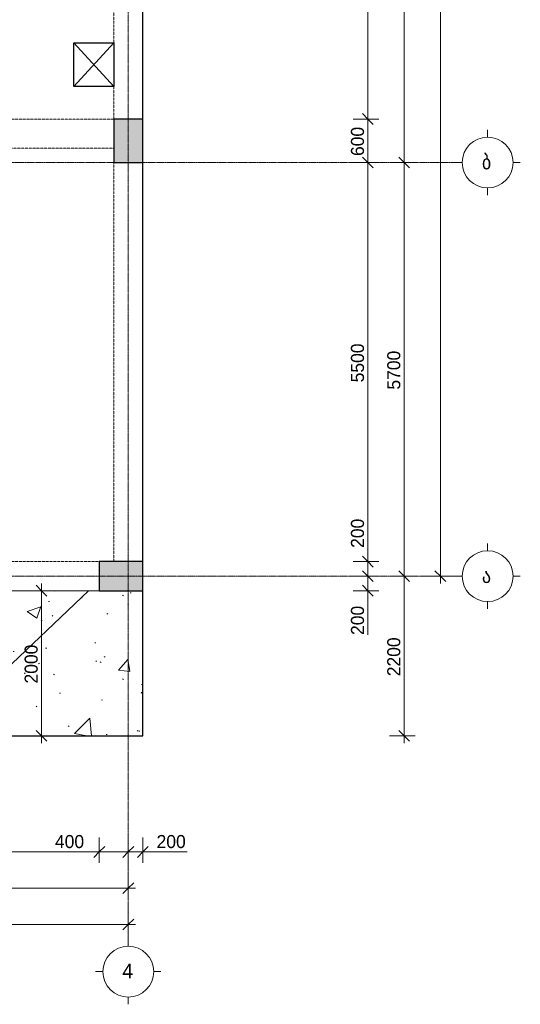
# Model space of a CAD drawing. Header units: millimetres. Extents: x -21500 to 53410, y -5900 to 33113.
# Tile 5 of 8: x -2096 to 4800, y -5900 to 7669. Entities that reach past the tile are written whole.
import ezdxf

# ---------------------------------------------------------------- set-up
doc = ezdxf.new("R2010")
doc.units = ezdxf.units.MM
for name, pattern in [('StructuralPlan-L07$0$Grid Line', [22.225, 12.7, -3.175, 3.175, -3.175]), ('StructuralPlan-L07$0$Hidden', [7.14375, 4.7625, -2.38125]), ('StructuralPlan-L07$0$Hidden 1_5', [2.2, 1.5, -0.7])]:
    doc.linetypes.add(name, pattern=pattern)
for name, color, linetype, lineweight in [('S - HATCH', 252, 'Continuous', 5), ('S - LINE', 7, 'Continuous', 20), ('StructuralPlan-L07$0$A-010-D_DIM', 7, 'Continuous', 5), ('StructuralPlan-L07$0$A-010-D_DIM-100', 7, 'Continuous', 5), ('StructuralPlan-L07$0$A-230-M_FLOOR', 7, 'Continuous', 30), ('StructuralPlan-L07$0$A-230-MH_FLOOR', 7, 'StructuralPlan-L07$0$Hidden', 15), ('StructuralPlan-L07$0$S-280-M_COLUMN', 7, 'Continuous', 30), ('StructuralPlan-L07$0$S-280-M_COLUMN main', 7, 'Continuous', 30), ('StructuralPlan-L07$0$S-280-M_STRUCT_FRAME 4', 7, 'StructuralPlan-L07$0$Hidden 1_5', 5), ('StructuralPlan-L07$0$Z-030-M_GRID', 7, 'Continuous', 5), ('StructuralPlan-L07$0$Z-033_T_GRIDREF', 7, 'Continuous', 5)]:
    doc.layers.add(name, color=color, linetype=linetype, lineweight=lineweight)
doc.styles.add('StructuralPlan-L07$0$Cubicon', font='Cubicon.ttf', dxfattribs={"height": 200})
doc.styles.add('StructuralPlan-L07$0$Cubicon_1', font='Cubicon.ttf', dxfattribs={"height": 200})
doc.styles.add('StructuralPlan-L07$0$Cubicon_2', font='Cubicon.ttf', dxfattribs={"height": 180})
doc.dimstyles.new('StructuralPlan-L07$0$CUB_DIM_1_8', dxfattribs={"dimscale": 304.8, "dimtxt": 181.601257, "dimasz": 0.492126, "dimexe": 0.492126, "dimexo": 0.0625, "dimgap": 0, "dimtad": 1, "dimdec": 0, "dimzin": 0, "dimdsep": 46, "dimtxsty": 'StructuralPlan-L07$0$Cubicon_2', "dimblk1": 'StructuralPlan-L07$0$_Oblique', "dimblk2": 'StructuralPlan-L07$0$_Oblique', "dimsah": 1, "dimcen": 0.09, "dimdle": 0.328084, "dimazin": 0, "dimtfac": 1, "dimtdec": 4, "dimtix": 1, "dimtmove": 0, "dimatfit": 3, "dimfxl": 0.656168, "dimfxlon": 1, "dimtvp": 1, "dimtolj": 1, "dimtzin": 0, "dimarcsym": 2})
doc.dimstyles.new('StructuralPlan-L07$0$CUB_DIM_1_8_1', dxfattribs={"dimscale": 304.8, "dimtxt": 181.601257, "dimasz": 0.492126, "dimexe": 0.492126, "dimexo": 0.0625, "dimgap": 0, "dimtad": 1, "dimdec": 0, "dimzin": 0, "dimdsep": 46, "dimtxsty": 'StructuralPlan-L07$0$Cubicon_2', "dimblk1": 'StructuralPlan-L07$0$_Oblique', "dimblk2": 'StructuralPlan-L07$0$_Oblique', "dimsah": 1, "dimcen": 0.09, "dimdle": 0.328084, "dimazin": 0, "dimtfac": 1, "dimtdec": 4, "dimtix": 1, "dimtmove": 1, "dimatfit": 3, "dimfxl": 0.656168, "dimfxlon": 1, "dimtvp": 1, "dimtolj": 1, "dimtzin": 0, "dimarcsym": 2})

# ---------------------------------------------------------------- blocks, each defined once
blk = doc.blocks.new('StructuralPlan-L07$0$Grid - 00_CUB_ღერძის თავი-752507-L07')
at = {"layer": 'StructuralPlan-L07$0$Z-033_T_GRIDREF'}
for p, q in [((0, 3.5), (0, 4.5)), ((-3.5, 0), (-4.5, 0)), ((3.5, 0), (4.5, 0)), ((0, -3.5), (0, -4.5))]:
    blk.add_line(p, q, dxfattribs=at)
blk.add_circle((0, 0), 3.5, dxfattribs=at)
blk = doc.blocks.new('StructuralPlan-L07$0$DIMBLOCK1-L07')
at = {"layer": 'StructuralPlan-L07$0$A-010-D_DIM-100', "transparency": 16777216}
for p, q in [((-16100, -4800), (-16100, -4600)), ((-600, -4800), (-600, -4600)), ((-16100, -4800), (-16025, -4725)), ((-600, -4800), (-525, -4725)), ((-16200, -4800), (-500, -4800)), ((-16100, -4800), (-16175, -4875)), ((-16100, -4800), (-16100, -4950)), ((-600, -4800), (-675, -4875)), ((-600, -4800), (-600, -4950))]:
    blk.add_line(p, q, dxfattribs=at)
at = {"layer": 'StructuralPlan-L07$0$A-010-D_DIM-100', "color": 0, "transparency": 16777216, "insert": (-8699, -4567), "char_height": 180, "width": 838.16, "attachment_point": 1, "line_spacing_factor": 0.931288, "style": 'StructuralPlan-L07$0$Cubicon_2'}
blk.add_mtext('15500', dxfattribs=at)
blk = doc.blocks.new('StructuralPlan-L07$0$_Oblique')
at = {"color": 0, "linetype": 'ByBlock', "lineweight": -2}
blk.add_line((-0.5, -0.5), (0.5, 0.5), dxfattribs=at)
blk = doc.blocks.new('StructuralPlan-L07$0$DIMBLOCK4-L07')
at = {"layer": 'StructuralPlan-L07$0$A-010-D_DIM-100', "transparency": 16777216}
for p, q in [((-6650, -4300), (-6650, -4100)), ((-600, -4300), (-600, -4100)), ((-6650, -4300), (-6725, -4375)), ((-6650, -4300), (-6575, -4225)), ((-6650, -4300), (-500, -4300)), ((-6650, -4300), (-6650, -4450)), ((-600, -4300), (-675, -4375)), ((-600, -4300), (-525, -4225)), ((-600, -4300), (-600, -4450))]:
    blk.add_line(p, q, dxfattribs=at)
at = {"layer": 'StructuralPlan-L07$0$A-010-D_DIM-100', "color": 0, "transparency": 16777216, "insert": (-3904, -4067), "char_height": 180, "width": 670.53, "attachment_point": 1, "line_spacing_factor": 0.931288, "style": 'StructuralPlan-L07$0$Cubicon_2'}
blk.add_mtext('6050', dxfattribs=at)
blk = doc.blocks.new('StructuralPlan-L07$0$DIMBLOCK13-L07')
at = {"layer": 'StructuralPlan-L07$0$A-010-D_DIM-100', "transparency": 16777216}
for p, q in [((-6250, -3800), (-6250, -3600)), ((-1000, -3800), (-1000, -3600)), ((-6250, -3800), (-6175, -3725)), ((-1000, -3800), (-925, -3725)), ((-6250, -3800), (-6325, -3875)), ((-6250, -3800), (-1000, -3800)), ((-6250, -3800), (-6250, -3950)), ((-1000, -3800), (-1075, -3875)), ((-1000, -3800), (-1000, -3950))]:
    blk.add_line(p, q, dxfattribs=at)
at = {"layer": 'StructuralPlan-L07$0$A-010-D_DIM-100', "color": 0, "transparency": 16777216, "insert": (-3904, -3567), "char_height": 180, "width": 670.53, "attachment_point": 1, "line_spacing_factor": 0.931288, "style": 'StructuralPlan-L07$0$Cubicon_2'}
blk.add_mtext('5250', dxfattribs=at)
blk = doc.blocks.new('StructuralPlan-L07$0$DIMBLOCK14-L07')
at = {"layer": 'StructuralPlan-L07$0$A-010-D_DIM-100', "transparency": 16777216}
for p, q in [((-1000, -3800), (-1000, -3600)), ((-600, -3800), (-600, -3600)), ((-1000, -3800), (-925, -3725)), ((-600, -3800), (-525, -3725)), ((-1610, -3800), (-1090, -3800)), ((-1090, -3800), (-800, -3800)), ((-1000, -3800), (-1075, -3875)), ((-1000, -3800), (-600, -3800)), ((-1000, -3800), (-1000, -3950)), ((-600, -3800), (-675, -3875)), ((-600, -3800), (-600, -3950))]:
    blk.add_line(p, q, dxfattribs=at)
at = {"layer": 'StructuralPlan-L07$0$A-010-D_DIM-100', "color": 0, "transparency": 16777216, "insert": (-1610, -3567), "char_height": 180, "width": 502.9, "attachment_point": 1, "line_spacing_factor": 0.931288, "style": 'StructuralPlan-L07$0$Cubicon_2'}
blk.add_mtext('400', dxfattribs=at)
blk = doc.blocks.new('StructuralPlan-L07$0$DIMBLOCK15-L07')
at = {"layer": 'StructuralPlan-L07$0$A-010-D_DIM-100', "transparency": 16777216}
for p, q in [((-600, -3800), (-600, -3600)), ((-400, -3800), (-400, -3600)), ((-600, -3800), (-525, -3725)), ((-400, -3800), (-325, -3725)), ((-600, -3800), (-675, -3875)), ((-600, -3800), (-300, -3800)), ((-600, -3800), (-600, -3950)), ((-310, -3800), (-500, -3800)), ((-400, -3800), (-475, -3875)), ((-400, -3800), (-400, -3950)), ((210, -3800), (-310, -3800))]:
    blk.add_line(p, q, dxfattribs=at)
at = {"layer": 'StructuralPlan-L07$0$A-010-D_DIM-100', "color": 0, "transparency": 16777216, "insert": (-210, -3567), "char_height": 180, "width": 502.9, "attachment_point": 1, "line_spacing_factor": 0.931288, "style": 'StructuralPlan-L07$0$Cubicon_2'}
blk.add_mtext('200', dxfattribs=at)
blk = doc.blocks.new('StructuralPlan-L07$0$DIMBLOCK45-L07')
at = {"layer": 'StructuralPlan-L07$0$A-010-D_DIM-100', "transparency": 16777216}
for p, q in [((3700, 17400), (3500, 17400)), ((3700, 17400), (3625, 17475)), ((3700, -100), (3700, 17500)), ((3700, 17400), (3775, 17325)), ((3700, 17400), (3850, 17400)), ((3700, 0), (3625, 75)), ((3700, 0), (3500, 0)), ((3700, 0), (3775, -75)), ((3700, 0), (3850, 0))]:
    blk.add_line(p, q, dxfattribs=at)
at = {"layer": 'StructuralPlan-L07$0$A-010-D_DIM-100', "color": 0, "transparency": 16777216, "insert": (3467, 8351), "char_height": 180, "width": 838.16, "attachment_point": 1, "rotation": 90, "line_spacing_factor": 0.931288, "style": 'StructuralPlan-L07$0$Cubicon_2'}
blk.add_mtext('17400', dxfattribs=at)
blk = doc.blocks.new('StructuralPlan-L07$0$DIMBLOCK46-L07')
at = {"layer": 'StructuralPlan-L07$0$A-010-D_DIM-100', "transparency": 16777216}
for p, q in [((3200, 5700), (3000, 5700)), ((3200, 5700), (3125, 5775)), ((3200, -100), (3200, 5700)), ((3200, 5700), (3275, 5625)), ((3200, 5700), (3350, 5700)), ((3200, 0), (3125, 75)), ((3200, 0), (3000, 0)), ((3200, 0), (3275, -75)), ((3200, 0), (3350, 0))]:
    blk.add_line(p, q, dxfattribs=at)
at = {"layer": 'StructuralPlan-L07$0$A-010-D_DIM-100', "color": 0, "transparency": 16777216, "insert": (2967, 2571), "char_height": 180, "width": 670.53, "attachment_point": 1, "rotation": 90, "line_spacing_factor": 0.931288, "style": 'StructuralPlan-L07$0$Cubicon_2'}
blk.add_mtext('5700', dxfattribs=at)
blk = doc.blocks.new('StructuralPlan-L07$0$DIMBLOCK47-L07')
at = {"layer": 'StructuralPlan-L07$0$A-010-D_DIM-100', "transparency": 16777216}
for p, q in [((3200, 11700), (3000, 11700)), ((3200, 11700), (3125, 11775)), ((3200, 5700), (3200, 11700)), ((3200, 11700), (3275, 11625)), ((3200, 11700), (3350, 11700)), ((3200, 5700), (3000, 5700)), ((3200, 5700), (3125, 5775)), ((3200, 5700), (3275, 5625)), ((3200, 5700), (3350, 5700))]:
    blk.add_line(p, q, dxfattribs=at)
at = {"layer": 'StructuralPlan-L07$0$A-010-D_DIM-100', "color": 0, "transparency": 16777216, "insert": (2967, 8421), "char_height": 180, "width": 670.53, "attachment_point": 1, "rotation": 90, "line_spacing_factor": 0.931288, "style": 'StructuralPlan-L07$0$Cubicon_2'}
blk.add_mtext('6000', dxfattribs=at)
blk = doc.blocks.new('StructuralPlan-L07$0$DIMBLOCK49-L07')
at = {"layer": 'StructuralPlan-L07$0$A-010-D_DIM-100', "transparency": 16777216}
for p, q in [((2700, 0), (2625, 75)), ((2700, 0), (2500, 0)), ((2700, -200), (2625, -125)), ((2700, -300), (2700, 0)), ((2700, 0), (2775, -75)), ((2700, 0), (2850, 0)), ((2700, -290), (2700, -100)), ((2700, -200), (2500, -200)), ((2700, -200), (2775, -275)), ((2700, -200), (2850, -200)), ((2700, -810), (2700, -290))]:
    blk.add_line(p, q, dxfattribs=at)
at = {"layer": 'StructuralPlan-L07$0$A-010-D_DIM-100', "color": 0, "transparency": 16777216, "insert": (2467, -810), "char_height": 180, "width": 502.9, "attachment_point": 1, "rotation": 90, "line_spacing_factor": 0.931288, "style": 'StructuralPlan-L07$0$Cubicon_2'}
blk.add_mtext('200', dxfattribs=at)
blk = doc.blocks.new('StructuralPlan-L07$0$DIMBLOCK50-L07')
at = {"layer": 'StructuralPlan-L07$0$A-010-D_DIM-100', "transparency": 16777216}
for p, q in [((2700, 810), (2700, 290)), ((2700, 200), (2625, 275)), ((2700, 290), (2700, 100)), ((2700, 200), (2500, 200)), ((2700, 0), (2700, 200)), ((2700, 200), (2775, 125)), ((2700, 200), (2850, 200)), ((2700, 0), (2625, 75)), ((2700, 0), (2500, 0)), ((2700, 0), (2775, -75)), ((2700, 0), (2850, 0))]:
    blk.add_line(p, q, dxfattribs=at)
at = {"layer": 'StructuralPlan-L07$0$A-010-D_DIM-100', "color": 0, "transparency": 16777216, "insert": (2467, 390), "char_height": 180, "width": 502.9, "attachment_point": 1, "rotation": 90, "line_spacing_factor": 0.931288, "style": 'StructuralPlan-L07$0$Cubicon_2'}
blk.add_mtext('200', dxfattribs=at)
blk = doc.blocks.new('StructuralPlan-L07$0$DIMBLOCK51-L07')
at = {"layer": 'StructuralPlan-L07$0$A-010-D_DIM-100', "transparency": 16777216}
for p, q in [((2700, 5700), (2500, 5700)), ((2700, 5700), (2625, 5775)), ((2700, 200), (2700, 5700)), ((2700, 5700), (2775, 5625)), ((2700, 5700), (2850, 5700)), ((2700, 200), (2625, 275)), ((2700, 200), (2500, 200)), ((2700, 200), (2775, 125)), ((2700, 200), (2850, 200))]:
    blk.add_line(p, q, dxfattribs=at)
at = {"layer": 'StructuralPlan-L07$0$A-010-D_DIM-100', "color": 0, "transparency": 16777216, "insert": (2467, 2671), "char_height": 180, "width": 670.53, "attachment_point": 1, "rotation": 90, "line_spacing_factor": 0.931288, "style": 'StructuralPlan-L07$0$Cubicon_2'}
blk.add_mtext('5500', dxfattribs=at)
blk = doc.blocks.new('StructuralPlan-L07$0$DIMBLOCK52-L07')
at = {"layer": 'StructuralPlan-L07$0$A-010-D_DIM-100', "transparency": 16777216}
for p, q in [((2700, 6300), (2500, 6300)), ((2700, 6300), (2625, 6375)), ((2700, 5700), (2700, 6300)), ((2700, 6300), (2775, 6225)), ((2700, 6300), (2850, 6300)), ((2700, 5700), (2500, 5700)), ((2700, 5700), (2625, 5775)), ((2700, 5700), (2775, 5625)), ((2700, 5700), (2850, 5700))]:
    blk.add_line(p, q, dxfattribs=at)
at = {"layer": 'StructuralPlan-L07$0$A-010-D_DIM-100', "color": 0, "transparency": 16777216, "insert": (2467, 5790), "char_height": 180, "width": 502.9, "attachment_point": 1, "rotation": 90, "line_spacing_factor": 0.931288, "style": 'StructuralPlan-L07$0$Cubicon_2'}
blk.add_mtext('600', dxfattribs=at)
blk = doc.blocks.new('StructuralPlan-L07$0$DIMBLOCK53-L07')
at = {"layer": 'StructuralPlan-L07$0$A-010-D_DIM-100', "transparency": 16777216}
for p, q in [((2700, 11300), (2500, 11300)), ((2700, 11300), (2625, 11375)), ((2700, 6300), (2700, 11300)), ((2700, 11300), (2775, 11225)), ((2700, 11300), (2850, 11300)), ((2700, 6300), (2500, 6300)), ((2700, 6300), (2625, 6375)), ((2700, 6300), (2775, 6225)), ((2700, 6300), (2850, 6300))]:
    blk.add_line(p, q, dxfattribs=at)
at = {"layer": 'StructuralPlan-L07$0$A-010-D_DIM-100', "color": 0, "transparency": 16777216, "insert": (2467, 8521), "char_height": 180, "width": 670.53, "attachment_point": 1, "rotation": 90, "line_spacing_factor": 0.931288, "style": 'StructuralPlan-L07$0$Cubicon_2'}
blk.add_mtext('5000', dxfattribs=at)
blk = doc.blocks.new('StructuralPlan-L07$0$DIMBLOCK87-L07')
at = {"layer": 'StructuralPlan-L07$0$A-010-D_DIM-100', "transparency": 16777216}
for p, q in [((3200, 0), (3125, 75)), ((3200, -2300), (3200, 100)), ((3200, 0), (3000, 0)), ((3200, 0), (3275, -75)), ((3200, 0), (3350, 0)), ((3200, -2200), (3125, -2125)), ((3200, -2200), (3000, -2200)), ((3200, -2200), (3275, -2275)), ((3200, -2200), (3350, -2200))]:
    blk.add_line(p, q, dxfattribs=at)
at = {"layer": 'StructuralPlan-L07$0$A-010-D_DIM-100', "color": 0, "transparency": 16777216, "insert": (2967, -1379), "char_height": 180, "width": 670.53, "attachment_point": 1, "rotation": 90, "line_spacing_factor": 0.931288, "style": 'StructuralPlan-L07$0$Cubicon_2'}
blk.add_mtext('2200', dxfattribs=at)
blk = doc.blocks.new('StructuralPlan-L07$0$DIMBLOCK88-L07')
at = {"layer": 'StructuralPlan-L07$0$A-010-D_DIM-100', "transparency": 16777216}
for p, q in [((-1795, -200), (-1870, -125)), ((-1795, -2300), (-1795, -100)), ((-1795, -200), (-1995, -200)), ((-1795, -200), (-1720, -275)), ((-1795, -200), (-1645, -200)), ((-1795, -2200), (-1870, -2125)), ((-1795, -2200), (-1995, -2200)), ((-1795, -2200), (-1720, -2275)), ((-1795, -2200), (-1645, -2200))]:
    blk.add_line(p, q, dxfattribs=at)
at = {"layer": 'StructuralPlan-L07$0$A-010-D_DIM-100', "color": 0, "transparency": 16777216, "insert": (-2028, -1479), "char_height": 180, "width": 670.53, "attachment_point": 1, "rotation": 90, "line_spacing_factor": 0.931288, "style": 'StructuralPlan-L07$0$Cubicon_2'}
blk.add_mtext('2000', dxfattribs=at)
blk = doc.blocks.new('A$C48b6c5dc')
at = {"layer": 'S - HATCH', "lineweight": 0, "transparency": 33554684}
h = blk.add_hatch(dxfattribs=at)
h.set_pattern_fill('FP_7', color=256, scale=3.567164, angle=-135, style=0, pattern_type=2)
h.set_pattern_definition([(43.548, (-111060.8, -88068.5), (-1382.423, 1454.328), []), (48.548, (-111060.8, -88068.5), (1914.067, -216.457), [200.653, -2207.183]), (353.548, (-111060.8, -88068.5), (-320.1, 2021.156), [160.522, -1765.746]), (99, (-110901.3, -88086.5), (1593.953, 1804.714), [170.528, -1875.818]), (44.733, (-111047.3, -87533.6), (2843.137, -514.994), [300.98, -3310.774]), (95.184, (-110810.4, -87576.5), (2565.79, 2541.947), [255.794, -2813.726]), (349.733, (-111047.3, -87533.6), (2565.77, 2541.965), [240.784, -2648.62]), (19.548, (-110783.2, -87674.1), (1569.14, -1117.276), [200.653, -2207.183]), (324.548, (-110783.2, -87674.1), (699.908, 1922.927), [160.522, -1765.746]), (70, (-110652.5, -87767.2), (2269.045, 805.675), [170.528, -1875.818]), (36.048, (-111060.84, -88068.5), (36.7263, 593.0033), [14.95, -1147.9456, 14.95, -1180.05, -1181.623]), (36.048, (-111060.84, -88068.5), (36.7263, 593.0033), [-2357.8956, 14.95, -1166.673]), (6.048, (-111060.84, -88068.5), (486.881, 691.3504), [14.95, -666.3784, 14.95, -1121.192, -450.3545]), (6.048, (-111060.84, -88068.5), (486.881, 691.3504), [-1817.47, 14.95, -435.4045]), (326.048, (-111458.45, -88058.43), (950.791, -64.3417), [14.95, -430.9455, 14.95, -1376.244, -1846.0075]), (326.048, (-111458.45, -88058.43), (950.791, -64.3417), [-1837.0896, 14.95, -1831.0575]), (316.048, (-111636.75, -88053.9), (1044.3507, 152.131), [14.95, -564.714, 14.95, -908.9456, -1310.933]), (316.048, (-111636.75, -88053.9), (1044.3507, 152.131), [-1503.56, 14.95, -1295.983])])
h.paths.add_polyline_path([(-400, -2200), (-400, -200), (-6850, -200), (-6850, -2200)])
blk = doc.blocks.new('StructuralPlan-L07')
at = {"layer": 'StructuralPlan-L07$0$S-280-M_COLUMN main', "true_color": 0xa4a4a4}
for points in [[(-400, 5700), (-400, 6300), (-800, 6300), (-800, 5700)], [(-400, -200), (-400, 200), (-1000, 200), (-1000, -200)]]:
    blk.add_hatch(color=253, dxfattribs=at).paths.add_polyline_path(points)
at = {"lineweight": 30}
for p, q in [((-1350, 7350), (-800, 6750)), ((-1350, 6750), (-800, 7350))]:
    blk.add_line(p, q, dxfattribs=at)
at = {"layer": 'StructuralPlan-L07$0$A-230-M_FLOOR'}
for p, q in [((-400, 6300), (-400, 11300)), ((-1350, 6750), (-1350, 7350)), ((-1350, 7350), (-800, 7350)), ((-800, 7350), (-800, 6750)), ((-800, 6750), (-1350, 6750)), ((-400, 200), (-400, 5700)), ((-400, -2200), (-400, -200)), ((-6850, -2200), (-400, -2200))]:
    blk.add_line(p, q, dxfattribs=at)
at = {"layer": 'StructuralPlan-L07$0$A-230-MH_FLOOR'}
blk.add_line((-6250, -200), (-1000, -200), dxfattribs=at)
at = {"layer": 'StructuralPlan-L07$0$S-280-M_COLUMN'}
for p, q in [((-400, 6300), (-800, 6300)), ((-800, 6300), (-800, 5700)), ((-400, 5700), (-400, 6300)), ((-800, 5700), (-400, 5700)), ((-1000, 200), (-1000, -200)), ((-400, 200), (-1000, 200)), ((-400, -200), (-400, 200)), ((-1000, -200), (-400, -200))]:
    blk.add_line(p, q, dxfattribs=at)
at = {"layer": 'StructuralPlan-L07$0$S-280-M_STRUCT_FRAME 4'}
for p, q in [((-800, 7350), (-800, 10500)), ((-800, 6300), (-800, 6750)), ((-5150, 6300), (-800, 6300)), ((-800, 5900), (-6450, 5900)), ((-800, 200), (-800, 5700)), ((-6250, 200), (-1000, 200))]:
    blk.add_line(p, q, dxfattribs=at)
at = {"layer": 'StructuralPlan-L07$0$Z-030-M_GRID', "linetype": 'StructuralPlan-L07$0$Grid Line'}
for p, q in [((-600, 22400), (-600, -5000)), ((3900, 5700), (-20600, 5700)), ((3900, 0), (-20600, 0))]:
    blk.add_line(p, q, dxfattribs=at)
at = {"layer": 'StructuralPlan-L07$0$Z-033_T_GRIDREF', "xscale": 99.99999999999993, "yscale": 99.99999999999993, "zscale": 99.99999999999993}
for p, rotation in [((4350, 5700), 89.99999999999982), ((4350, 0), 89.99999999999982), ((-600, -5450), 180)]:
    blk.add_blockref('StructuralPlan-L07$0$Grid - 00_CUB_ღერძის თავი-752507-L07', p, dxfattribs=dict(at, rotation=rotation))
at = {"layer": 'StructuralPlan-L07$0$Z-033_T_GRIDREF', "char_height": 200, "width": 192.405, "attachment_point": 1}
for s, insert, style in [('\\fCubicon|b0|i0|c254|p2|;ბ', (4270.1, 5807.1), 'StructuralPlan-L07$0$Cubicon'), ('\\fCubicon|b0|i0|c254|p2|;ა', (4270.1, 107.1), 'StructuralPlan-L07$0$Cubicon'), ('\\fCubicon|b0|i0|c204|p2|;4', (-682.4, -5340.2), 'StructuralPlan-L07$0$Cubicon_1')]:
    blk.add_mtext(s, dxfattribs=dict(at, insert=insert, style=style))
at = {"layer": 'StructuralPlan-L07$0$A-010-D_DIM'}
for base, p1, p2, override, picture, middle in [((3700, 17400), (3500, 0), (3500, 17400), {"dimpost": '<>', "dimfxl": 17399.999996}, 'StructuralPlan-L07$0$DIMBLOCK45-L07', (3608.2, 8700)), ((3200, 11700), (3000, 5700), (3000, 11700), {"dimpost": '<>', "dimfxl": 6000}, 'StructuralPlan-L07$0$DIMBLOCK47-L07', (3108.2, 8700)), ((2700, 11300), (2500, 6300), (2500, 11300), {"dimpost": '<>', "dimfxl": 5000}, 'StructuralPlan-L07$0$DIMBLOCK53-L07', (2608.2, 8800)), ((2700, 6300), (2500, 5700), (2500, 6300), {"dimpost": '<>', "dimfxl": 600}, 'StructuralPlan-L07$0$DIMBLOCK52-L07', (2608.2, 6000)), ((2700, 5700), (2500, 200), (2500, 5700), {"dimpost": '<>', "dimfxl": 5500.000079}, 'StructuralPlan-L07$0$DIMBLOCK51-L07', (2608.2, 2950)), ((3200, 5700), (3000, 0), (3000, 5700), {"dimpost": '<>', "dimfxl": 5700.000079}, 'StructuralPlan-L07$0$DIMBLOCK46-L07', (3108.2, 2850)), ((3200, 0), (3000, -2200), (3000, 0), {"dimpost": '<>', "dimfxl": 2200}, 'StructuralPlan-L07$0$DIMBLOCK87-L07', (3108.2, -1100)), ((-1795, -200), (-1995, -2200), (-1995, -200), {"dimpost": '<>', "dimfxl": 2000}, 'StructuralPlan-L07$0$DIMBLOCK88-L07', (-1886.8, -1200))]:
    dim = blk.add_linear_dim(base=base, p1=p1, p2=p2, angle=90, dimstyle='StructuralPlan-L07$0$CUB_DIM_1_8', override=override, dxfattribs=at)
    dim.commit()
    dim.dimension.update_dxf_attribs({"geometry": picture, "text_midpoint": middle})
for base, p1, p2, picture, middle in [((2700, 200), (2500, 0), (2500, 200), 'StructuralPlan-L07$0$DIMBLOCK50-L07', (2586.9, 641.9)), ((2700, 0), (2500, -200), (2500, 0), 'StructuralPlan-L07$0$DIMBLOCK49-L07', (2586.9, -558.1))]:
    dim = blk.add_linear_dim(base=base, p1=p1, p2=p2, angle=90, dimstyle='StructuralPlan-L07$0$CUB_DIM_1_8_1', override={"dimpost": '<>', "dimfxl": 200}, dxfattribs=at)
    dim.commit()
    dim.dimension.update_dxf_attribs({"geometry": picture, "text_midpoint": middle, "dimtype": 128, "text_rotation": 90})
for base, p1, p2, override, picture, middle in [((-1000, -3800), (-6250, -3600), (-1000, -3600), {"dimpost": '<>', "dimfxl": 5250}, 'StructuralPlan-L07$0$DIMBLOCK13-L07', (-3625, -3708.2)), ((-600, -4300), (-6650, -4100), (-600, -4100), {"dimpost": '<>', "dimfxl": 6050}, 'StructuralPlan-L07$0$DIMBLOCK4-L07', (-3625, -4208.2)), ((-600, -4800), (-16100, -4600), (-600, -4600), {"dimpost": '<>', "dimfxl": 15500}, 'StructuralPlan-L07$0$DIMBLOCK1-L07', (-8350, -4708.2))]:
    dim = blk.add_linear_dim(base=base, p1=p1, p2=p2, dimstyle='StructuralPlan-L07$0$CUB_DIM_1_8', override=override, dxfattribs=at)
    dim.commit()
    dim.dimension.update_dxf_attribs({"geometry": picture, "text_midpoint": middle})
for base, p1, p2, override, picture, middle in [((-600, -3800), (-1000, -3600), (-600, -3600), {"dimpost": '<>', "dimfxl": 400}, 'StructuralPlan-L07$0$DIMBLOCK14-L07', (-1358.1, -3686.9)), ((-400, -3800), (-600, -3600), (-400, -3600), {"dimpost": '<>', "dimfxl": 200}, 'StructuralPlan-L07$0$DIMBLOCK15-L07', (41.9, -3686.9))]:
    dim = blk.add_linear_dim(base=base, p1=p1, p2=p2, dimstyle='StructuralPlan-L07$0$CUB_DIM_1_8_1', override=override, dxfattribs=at)
    dim.commit()
    dim.dimension.update_dxf_attribs({"geometry": picture, "text_midpoint": middle, "dimtype": 128})

msp = doc.modelspace()

# ---------------------------------------------------------------- block references
at = {"layer": 'S - HATCH', "lineweight": 0}
msp.add_blockref('A$C48b6c5dc', (0, 0), dxfattribs=at)
at = {"layer": 'S - LINE'}
msp.add_blockref('StructuralPlan-L07', (0, 0), dxfattribs=at)

doc.saveas('drawing.dxf')
